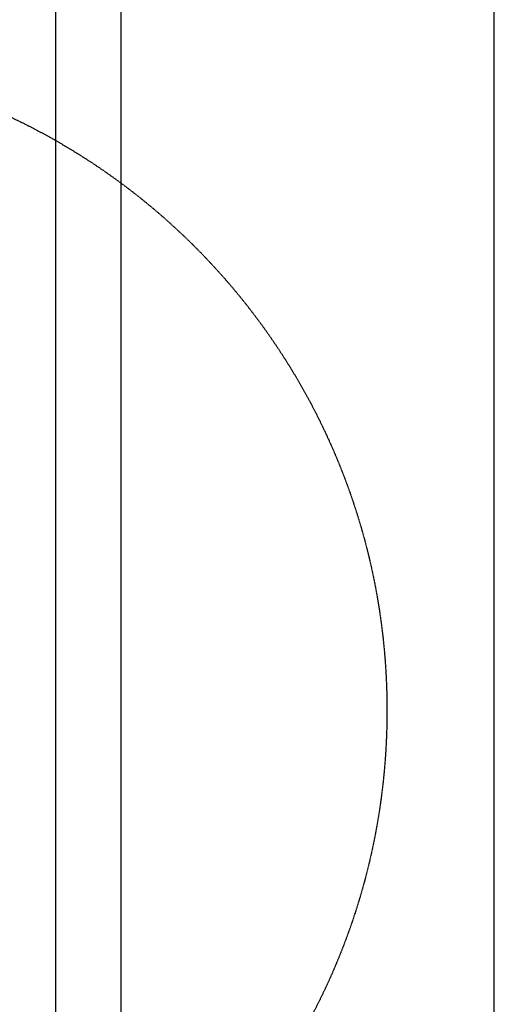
# Model space of a CAD drawing. Header units: inches. Extents: x -4968858 to -265257, y -220693 to 1871410.
# Tile 253 of 256: x -1885258 to -1884997, y 1196836 to 1197379. Entities that reach past the tile are written whole.
import ezdxf

# ---------------------------------------------------------------- set-up
doc = ezdxf.new("R2010")
doc.units = ezdxf.units.IN
doc.header["$MEASUREMENT"] = 0
for name, pattern in [('CENTER', [2, 1.25, -0.25, 0.25, -0.25]), ('CONTINOUS', [0]), ('HIDDEN', [0.375, 0.25, -0.125])]:
    doc.linetypes.add(name, pattern=pattern)
doc.layers.add('GRID', color=8, linetype='Continuous')
doc.layers.add('IPB', color=6, linetype='Continuous')

# ---------------------------------------------------------------- blocks, each defined once
blk = doc.blocks.new('UTCOMBINE')
at = {"color": 6}
for p, q in [((-716826.97, 44536.22, 0), (-716826.97, 42926.93, 0)), ((-716862.97, 44457.31, 0), (-716862.97, 44029.91, 0)), ((-717068.59, 44372.55, 0), (-717068.59, 42972.56, 0)), ((-717068.59, 44372.55, 0), (-717068.59, 42972.56, 0)), ((-716862.97, 44029.91, 0), (-716862.97, 42927.56, 0))]:
    blk.add_line(p, q, dxfattribs=at)
at = {"color": 6, "linetype": 'CENTER'}
blk.add_line((-716826.97, 44373.62, 0), (-716826.97, 42844.98, 0), dxfattribs=at)
at = {"layer": 'IPB', "linetype": 'HIDDEN'}
blk.add_circle((-716648.15, 43961.39, 0), 361.31, dxfattribs=at)
blk = doc.blocks.new('TFMR YARD')
at = {"layer": 'GRID', "color": 1, "rotation": 180}
blk.add_blockref('UTCOMBINE', (-795623.35, 296115.83, 0), dxfattribs=at)

msp = doc.modelspace()

# ---------------------------------------------------------------- block references
at = {"color": 1, "linetype": 'CONTINOUS', "lineweight": 15}
msp.add_blockref('TFMR YARD', (-1806442.03, 944843.99), dxfattribs=at)

doc.saveas('drawing.dxf')
